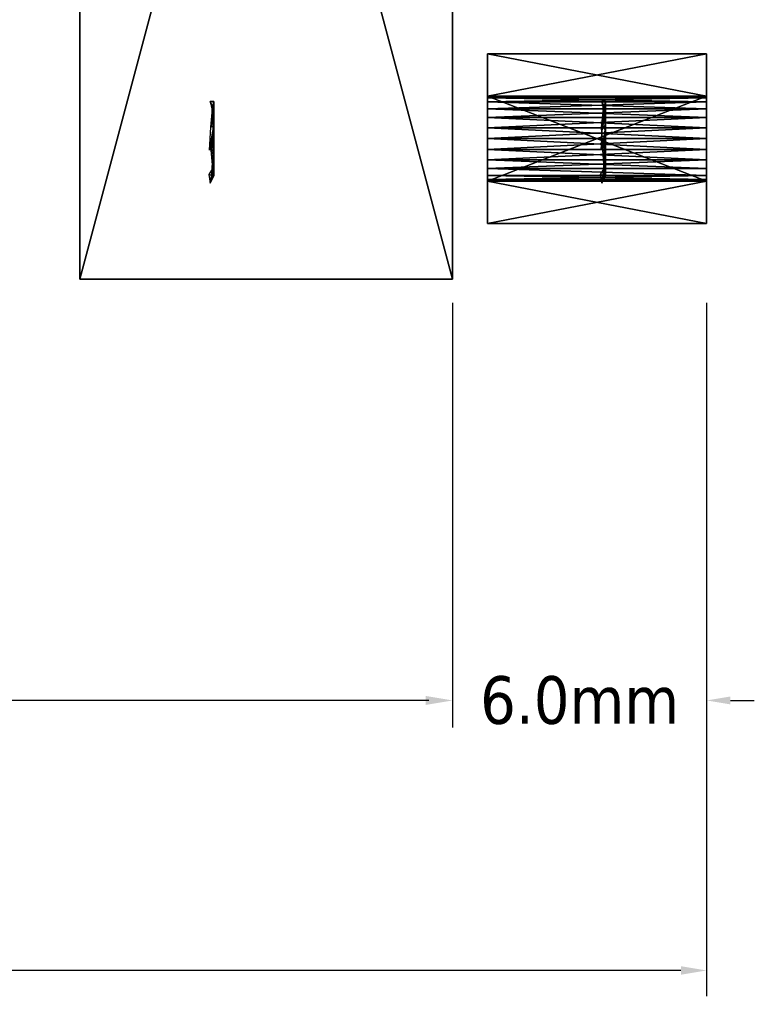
# Model space of a CAD drawing. Header units: millimetres. Extents: x 72 to 150.5, y 81.2 to 131.3.
# Tile 253 of 256: x 133.2 to 150.5, y 81.2 to 104.4. Entities that reach past the tile are written whole.
import ezdxf

# ---------------------------------------------------------------- set-up
doc = ezdxf.new("R2010")
doc.units = ezdxf.units.MM
doc.styles.add('Tahoma', font='tahoma.ttf')
doc.dimstyles.new('DimStyle4', dxfattribs={"dimtxt": 1.217552, "dimasz": 0.608776, "dimexe": 0.608776, "dimexo": 0.608776, "dimgap": 0.121755, "dimtad": 0, "dimtih": 1, "dimtoh": 1, "dimdec": 1, "dimzin": 0, "dimdsep": 46, "dimtxsty": 'Tahoma', "dimcen": 0.09, "dimadec": 0, "dimazin": 0, "dimtfac": 1, "dimtdec": 4, "dimtofl": 0, "dimtmove": 0, "dimatfit": 3, "dimfxl": 0, "dimtolj": 1, "dimtzin": 0, "dimarcsym": 0})
doc.dimstyles.new('DimStyle6', dxfattribs={"dimtxt": 1.125833, "dimasz": 0.562917, "dimexe": 0.562917, "dimexo": 0.562917, "dimgap": 0.112583, "dimtad": 0, "dimtih": 1, "dimtoh": 1, "dimdec": 1, "dimzin": 0, "dimdsep": 46, "dimtxsty": 'Tahoma', "dimcen": 0.09, "dimadec": 0, "dimazin": 0, "dimtfac": 1, "dimtdec": 4, "dimtofl": 0, "dimtmove": 0, "dimatfit": 3, "dimfxl": 0, "dimtolj": 1, "dimtzin": 0, "dimarcsym": 0})
doc.dimstyles.new('DimStyle7', dxfattribs={"dimtxt": 1.278382, "dimasz": 0.639191, "dimexe": 0.639191, "dimexo": 0.639191, "dimgap": 0.127838, "dimtad": 0, "dimtih": 1, "dimtoh": 1, "dimdec": 1, "dimzin": 0, "dimdsep": 46, "dimtxsty": 'Tahoma', "dimcen": 0.09, "dimadec": 0, "dimazin": 0, "dimtfac": 1, "dimtdec": 4, "dimtofl": 0, "dimtmove": 0, "dimatfit": 3, "dimfxl": 0, "dimtolj": 1, "dimtzin": 0, "dimarcsym": 0})

# ---------------------------------------------------------------- blocks, each defined once
blk = doc.blocks.new('Component#3')
for p, q in [((2, 4, 5.175), (2, 4)), ((0.268, 3, 5.175), (0.268, 3)), ((1.5, 2.866, 5.175), (1.5, 2.866)), ((1.741, 2.966, 5.175), (1.741, 2.966)), ((2, 3, 5.175), (2, 3)), ((2.259, 2.966, 5.175), (2.259, 2.966)), ((2.5, 2.866, 5.175), (2.5, 2.866)), ((3.732, 3, 5.175), (3.732, 3)), ((1.293, 2.707, 5.175), (1.293, 2.707)), ((2.707, 2.707, 5.175), (2.707, 2.707)), ((1.134, 2.5, 5.175), (1.134, 2.5)), ((2.866, 2.5, 5.175), (2.866, 2.5)), ((1.034, 2.259, 5.175), (1.034, 2.259)), ((2.966, 2.259, 5.175), (2.966, 2.259)), ((1, 2, 5.175), (1, 2)), ((3, 2, 5.175), (3, 2)), ((1.034, 1.741, 5.175), (1.034, 1.741)), ((2.966, 1.741, 5.175), (2.966, 1.741)), ((1.134, 1.5, 5.175), (1.134, 1.5)), ((2.866, 1.5, 5.175), (2.866, 1.5)), ((1.293, 1.293, 5.175), (1.293, 1.293)), ((2.707, 1.293, 5.175), (2.707, 1.293)), ((0.268, 1, 5.175), (0.268, 1)), ((1.5, 1.134, 5.175), (1.5, 1.134)), ((1.741, 1.034, 5.175), (1.741, 1.034)), ((2, 1, 5.175), (2, 1)), ((2.259, 1.034, 5.175), (2.259, 1.034)), ((2.5, 1.134, 5.175), (2.5, 1.134)), ((3.732, 1, 5.175), (3.732, 1)), ((2, 0, 5.175), (2, 0))]:
    blk.add_line(p, q)
at = {"extrusion": (-5.88679e-16, 0, -1)}
blk.add_circle((-2, 2, -5.175), 1, dxfattribs=at)
at = {"extrusion": (4.17875e-15, 8.25743e-15, -1)}
blk.add_circle((-2, 2), 1, dxfattribs=at)
at = {"extrusion": (-5.79135e-16, 1.65306e-17, -1)}
blk.add_arc((-2, 2, -5.175), 1.996, 30, 90, dxfattribs=at)
at = {"extrusion": (2.87268e-14, -1.69033e-14, -1)}
blk.add_arc((-2, 2), 1.996, 30, 90, dxfattribs=at)
at = {"extrusion": (-5.79135e-16, -1.83716e-29, -1)}
blk.add_arc((-2, 2, -5.175), 1.996, 90, 150, dxfattribs=at)
at = {"extrusion": (2.87268e-14, -3.38396e-14, -1)}
blk.add_arc((-2, 2), 1.996, 90, 150, dxfattribs=at)
at = {"extrusion": (-6.07767e-16, 3.30612e-17, -1)}
blk.add_arc((-2, 2, -5.175), 1.996, 330, 30, dxfattribs=at)
at = {"extrusion": (2.86982e-14, 1.69529e-14, -1)}
blk.add_arc((-2, 2), 1.996, 330, 30, dxfattribs=at)
at = {"extrusion": (-4.35976e-16, -2.6449e-16, -1)}
blk.add_arc((-2, 2, -5.175), 1.996, 150, 210, dxfattribs=at)
at = {"extrusion": (-7.91278e-15, -5.49935e-14, -1)}
blk.add_arc((-2, 2), 1.996, 150, 210, dxfattribs=at)
at = {"extrusion": (-6.65031e-16, 1.8311e-29, -1)}
for centre in [(-2, 2, -5.175), (-2, 2)]:
    blk.add_arc(centre, 1.996, 270, 330, dxfattribs=at)
at = {"extrusion": (-6.65031e-16, -1.32245e-16, -1)}
blk.add_arc((-2, 2, -5.175), 1.996, 210, 270, dxfattribs=at)
at = {"extrusion": (-5.55385e-14, -2.74967e-14, -1)}
blk.add_arc((-2, 2), 1.996, 210, 270, dxfattribs=at)
at = {"color": 9}
mesh = blk.add_polyface(dxfattribs=at)
corners = [(2, 0, 5.175), (0.268, 3, 5.175), (0.268, 1, 5.175), (1.134, 1.5, 5.175), (1.034, 1.741, 5.175), (1, 2, 5.175), (1.293, 1.293, 5.175), (1.5, 1.134, 5.175), (1.741, 1.034, 5.175), (2, 1, 5.175), (2.259, 1.034, 5.175), (3.732, 1, 5.175), (2.5, 1.134, 5.175), (2.707, 1.293, 5.175), (2.866, 1.5, 5.175), (2.966, 1.741, 5.175), (3, 2, 5.175), (3.732, 3, 5.175), (1.134, 2.5, 5.175), (2, 4, 5.175), (1.034, 2.259, 5.175), (1.293, 2.707, 5.175), (1.5, 2.866, 5.175), (1.741, 2.966, 5.175), (2, 3, 5.175), (2.259, 2.966, 5.175), (2.5, 2.866, 5.175), (2.707, 2.707, 5.175), (2.866, 2.5, 5.175), (2.966, 2.259, 5.175)]
mesh.append_faces([[corners[k] for k in face] for face in [(0, 1, 2)]], dxfattribs={"vtx0": -1, "color": 9})
mesh.append_faces([[corners[k] for k in face] for face in [(3, 0, 6), (6, 0, 7), (7, 0, 8), (8, 0, 9), (9, 0, 10), (10, 11, 12), (12, 11, 13), (13, 11, 14), (14, 11, 15), (15, 11, 16), (1, 18, 19), (18, 1, 20), (20, 1, 5), (19, 25, 17)]], dxfattribs={"vtx0": -1, "vtx1": -1, "color": 9})
mesh.append_faces([[corners[k] for k in face] for face in [(1, 0, 3)]], dxfattribs={"vtx0": -1, "vtx1": -1, "vtx2": -1, "color": 9})
mesh.append_faces([[corners[k] for k in face] for face in [(1, 3, 4), (1, 4, 5), (10, 0, 11), (16, 11, 17), (19, 18, 21), (19, 21, 22), (19, 22, 23), (19, 23, 24), (19, 24, 25), (17, 25, 26), (17, 26, 27), (17, 27, 28), (17, 28, 29), (17, 29, 16)]], dxfattribs={"vtx0": -1, "vtx2": -1, "color": 9})
mesh = blk.add_polyface(dxfattribs=at)
corners = [(0.268, 3, 5.175), (2, 4), (0.268, 3), (2, 4, 5.175)]
mesh.append_faces([[corners[k] for k in face] for face in [(0, 1, 2), (1, 0, 3)]], dxfattribs={"vtx0": -1, "color": 9})
mesh = blk.add_polyface(dxfattribs=at)
corners = [(0.268, 3), (1.034, 2.259), (1, 2), (1.134, 2.5), (2, 4), (1.293, 2.707), (1.5, 2.866), (1.741, 2.966), (2, 3), (2.259, 2.966), (3.732, 3), (2.5, 2.866), (2.707, 2.707), (2.866, 2.5), (2.966, 2.259), (3, 2), (2, 0), (0.268, 1), (1.134, 1.5), (1.034, 1.741), (1.293, 1.293), (1.5, 1.134), (1.741, 1.034), (2, 1), (2.259, 1.034), (3.732, 1), (2.5, 1.134), (2.707, 1.293), (2.866, 1.5), (2.966, 1.741)]
mesh.append_faces([[corners[k] for k in face] for face in [(0, 16, 17)]], dxfattribs={"vtx0": -1, "color": 9})
mesh.append_faces([[corners[k] for k in face] for face in [(1, 0, 3), (3, 4, 5), (5, 4, 6), (6, 4, 7), (7, 4, 8), (8, 4, 9), (9, 10, 11), (11, 10, 12), (12, 10, 13), (13, 10, 14), (14, 10, 15), (18, 0, 19), (19, 0, 2), (16, 24, 25), (25, 15, 10)]], dxfattribs={"vtx0": -1, "vtx1": -1, "color": 9})
mesh.append_faces([[corners[k] for k in face] for face in [(16, 0, 18)]], dxfattribs={"vtx0": -1, "vtx1": -1, "vtx2": -1, "color": 9})
mesh.append_faces([[corners[k] for k in face] for face in [(0, 1, 2), (3, 0, 4), (9, 4, 10), (16, 18, 20), (16, 20, 21), (16, 21, 22), (16, 22, 23), (16, 23, 24), (25, 24, 26), (25, 26, 27), (25, 27, 28), (25, 28, 29), (25, 29, 15)]], dxfattribs={"vtx0": -1, "vtx2": -1, "color": 9})
mesh = blk.add_polyface(dxfattribs=at)
corners = [(2, 4, 5.175), (3.732, 3), (2, 4), (3.732, 3, 5.175)]
mesh.append_faces([[corners[k] for k in face] for face in [(0, 1, 2), (1, 0, 3)]], dxfattribs={"vtx0": -1, "color": 9})
mesh = blk.add_polyface(dxfattribs=at)
corners = [(0.268, 3, 5.175), (0.268, 1), (0.268, 1, 5.175), (0.268, 3)]
mesh.append_faces([[corners[k] for k in face] for face in [(0, 1, 2), (1, 0, 3)]], dxfattribs={"vtx0": -1, "color": 9})
mesh = blk.add_polyface(dxfattribs=at)
corners = [(1.5, 2.866, 5.175), (1.293, 2.707), (1.5, 2.866), (1.293, 2.707, 5.175)]
mesh.append_faces([[corners[k] for k in face] for face in [(0, 1, 2), (1, 0, 3)]], dxfattribs={"vtx0": -1, "color": 9})
mesh = blk.add_polyface(dxfattribs=at)
corners = [(1.741, 2.966), (1.5, 2.866, 5.175), (1.5, 2.866), (1.741, 2.966, 5.175)]
mesh.append_faces([[corners[k] for k in face] for face in [(0, 1, 2), (1, 0, 3)]], dxfattribs={"vtx0": -1, "color": 9})
mesh = blk.add_polyface(dxfattribs=at)
corners = [(2, 3, 5.175), (1.741, 2.966), (2, 3), (1.741, 2.966, 5.175)]
mesh.append_faces([[corners[k] for k in face] for face in [(0, 1, 2), (1, 0, 3)]], dxfattribs={"vtx0": -1, "color": 9})
mesh = blk.add_polyface(dxfattribs=at)
corners = [(2.259, 2.966, 5.175), (2, 3), (2.259, 2.966), (2, 3, 5.175)]
mesh.append_faces([[corners[k] for k in face] for face in [(0, 1, 2), (1, 0, 3)]], dxfattribs={"vtx0": -1, "color": 9})
mesh = blk.add_polyface(dxfattribs=at)
corners = [(2.5, 2.866), (2.259, 2.966, 5.175), (2.259, 2.966), (2.5, 2.866, 5.175)]
mesh.append_faces([[corners[k] for k in face] for face in [(0, 1, 2), (1, 0, 3)]], dxfattribs={"vtx0": -1, "color": 9})
mesh = blk.add_polyface(dxfattribs=at)
corners = [(2.707, 2.707, 5.175), (2.5, 2.866), (2.707, 2.707), (2.5, 2.866, 5.175)]
mesh.append_faces([[corners[k] for k in face] for face in [(0, 1, 2), (1, 0, 3)]], dxfattribs={"vtx0": -1, "color": 9})
mesh = blk.add_polyface(dxfattribs=at)
corners = [(3.732, 3), (3.732, 1, 5.175), (3.732, 1), (3.732, 3, 5.175)]
mesh.append_faces([[corners[k] for k in face] for face in [(0, 1, 2), (1, 0, 3)]], dxfattribs={"vtx0": -1, "color": 9})
mesh = blk.add_polyface(dxfattribs=at)
corners = [(1.293, 2.707), (1.134, 2.5, 5.175), (1.134, 2.5), (1.293, 2.707, 5.175)]
mesh.append_faces([[corners[k] for k in face] for face in [(0, 1, 2), (1, 0, 3)]], dxfattribs={"vtx0": -1, "color": 9})
mesh = blk.add_polyface(dxfattribs=at)
corners = [(2.707, 2.707, 5.175), (2.866, 2.5), (2.866, 2.5, 5.175), (2.707, 2.707)]
mesh.append_faces([[corners[k] for k in face] for face in [(0, 1, 2), (1, 0, 3)]], dxfattribs={"vtx0": -1, "color": 9})
mesh = blk.add_polyface(dxfattribs=at)
corners = [(1.134, 2.5), (1.034, 2.259, 5.175), (1.034, 2.259), (1.134, 2.5, 5.175)]
mesh.append_faces([[corners[k] for k in face] for face in [(0, 1, 2), (1, 0, 3)]], dxfattribs={"vtx0": -1, "color": 9})
mesh = blk.add_polyface(dxfattribs=at)
corners = [(2.866, 2.5, 5.175), (2.966, 2.259), (2.966, 2.259, 5.175), (2.866, 2.5)]
mesh.append_faces([[corners[k] for k in face] for face in [(0, 1, 2), (1, 0, 3)]], dxfattribs={"vtx0": -1, "color": 9})
mesh = blk.add_polyface(dxfattribs=at)
corners = [(1.034, 2.259), (1, 2, 5.175), (1, 2), (1.034, 2.259, 5.175)]
mesh.append_faces([[corners[k] for k in face] for face in [(0, 1, 2), (1, 0, 3)]], dxfattribs={"vtx0": -1, "color": 9})
mesh = blk.add_polyface(dxfattribs=at)
corners = [(2.966, 2.259, 5.175), (3, 2), (3, 2, 5.175), (2.966, 2.259)]
mesh.append_faces([[corners[k] for k in face] for face in [(0, 1, 2), (1, 0, 3)]], dxfattribs={"vtx0": -1, "color": 9})
mesh = blk.add_polyface(dxfattribs=at)
corners = [(1, 2), (1.034, 1.741, 5.175), (1.034, 1.741), (1, 2, 5.175)]
mesh.append_faces([[corners[k] for k in face] for face in [(0, 1, 2), (1, 0, 3)]], dxfattribs={"vtx0": -1, "color": 9})
mesh = blk.add_polyface(dxfattribs=at)
corners = [(3, 2, 5.175), (2.966, 1.741), (2.966, 1.741, 5.175), (3, 2)]
mesh.append_faces([[corners[k] for k in face] for face in [(0, 1, 2), (1, 0, 3)]], dxfattribs={"vtx0": -1, "color": 9})
mesh = blk.add_polyface(dxfattribs=at)
corners = [(1.034, 1.741), (1.134, 1.5, 5.175), (1.134, 1.5), (1.034, 1.741, 5.175)]
mesh.append_faces([[corners[k] for k in face] for face in [(0, 1, 2), (1, 0, 3)]], dxfattribs={"vtx0": -1, "color": 9})
mesh = blk.add_polyface(dxfattribs=at)
corners = [(2.966, 1.741, 5.175), (2.866, 1.5), (2.866, 1.5, 5.175), (2.966, 1.741)]
mesh.append_faces([[corners[k] for k in face] for face in [(0, 1, 2), (1, 0, 3)]], dxfattribs={"vtx0": -1, "color": 9})
mesh = blk.add_polyface(dxfattribs=at)
corners = [(1.134, 1.5), (1.293, 1.293, 5.175), (1.293, 1.293), (1.134, 1.5, 5.175)]
mesh.append_faces([[corners[k] for k in face] for face in [(0, 1, 2), (1, 0, 3)]], dxfattribs={"vtx0": -1, "color": 9})
mesh = blk.add_polyface(dxfattribs=at)
corners = [(2.866, 1.5, 5.175), (2.707, 1.293), (2.707, 1.293, 5.175), (2.866, 1.5)]
mesh.append_faces([[corners[k] for k in face] for face in [(0, 1, 2), (1, 0, 3)]], dxfattribs={"vtx0": -1, "color": 9})
mesh = blk.add_polyface(dxfattribs=at)
corners = [(1.293, 1.293), (1.5, 1.134, 5.175), (1.5, 1.134), (1.293, 1.293, 5.175)]
mesh.append_faces([[corners[k] for k in face] for face in [(0, 1, 2), (1, 0, 3)]], dxfattribs={"vtx0": -1, "color": 9})
mesh = blk.add_polyface(dxfattribs=at)
corners = [(2.5, 1.134, 5.175), (2.707, 1.293), (2.5, 1.134), (2.707, 1.293, 5.175)]
mesh.append_faces([[corners[k] for k in face] for face in [(0, 1, 2), (1, 0, 3)]], dxfattribs={"vtx0": -1, "color": 9})
mesh = blk.add_polyface()
corners = [(2, 0, 5.175), (0.268, 1), (2, 0), (0.268, 1, 5.175)]
mesh.append_faces([[corners[k] for k in face] for face in [(0, 1, 2), (1, 0, 3)]], dxfattribs={"vtx0": -1})
mesh = blk.add_polyface(dxfattribs=at)
corners = [(1.5, 1.134, 5.175), (1.741, 1.034), (1.5, 1.134), (1.741, 1.034, 5.175)]
mesh.append_faces([[corners[k] for k in face] for face in [(0, 1, 2), (1, 0, 3)]], dxfattribs={"vtx0": -1, "color": 9})
mesh = blk.add_polyface(dxfattribs=at)
corners = [(1.741, 1.034, 5.175), (2, 1), (1.741, 1.034), (2, 1, 5.175)]
mesh.append_faces([[corners[k] for k in face] for face in [(0, 1, 2), (1, 0, 3)]], dxfattribs={"vtx0": -1, "color": 9})
mesh = blk.add_polyface(dxfattribs=at)
corners = [(2, 1), (2.259, 1.034, 5.175), (2.259, 1.034), (2, 1, 5.175)]
mesh.append_faces([[corners[k] for k in face] for face in [(0, 1, 2), (1, 0, 3)]], dxfattribs={"vtx0": -1, "color": 9})
mesh = blk.add_polyface(dxfattribs=at)
corners = [(3.732, 1, 5.175), (2, 0), (3.732, 1), (2, 0, 5.175)]
mesh.append_faces([[corners[k] for k in face] for face in [(0, 1, 2), (1, 0, 3)]], dxfattribs={"vtx0": -1, "color": 9})
mesh = blk.add_polyface(dxfattribs=at)
corners = [(2.259, 1.034, 5.175), (2.5, 1.134), (2.259, 1.034), (2.5, 1.134, 5.175)]
mesh.append_faces([[corners[k] for k in face] for face in [(0, 1, 2), (1, 0, 3)]], dxfattribs={"vtx0": -1, "color": 9})
blk = doc.blocks.new('A$C3F7C0249')
blk.add_blockref('Component#3', (6.3, -15.185, 0.825))
blk = doc.blocks.new('Bolt')
at = {"color": 9}
for p, q in [((4.431, 8.202), (3.991, 7.736)), ((4.431, 8.202), (6.018, 8.518)), ((4.548, 8.04, 0.1), (4.431, 8.202)), ((4.534, 7.919), (6.005, 8.211)), ((6.018, 8.518), (4.548, 8.04, 0.1)), ((6.018, 8.518), (6.018, 8.518, 0.25)), ((7.487, 8.04), (7.487, 8.04, 0.15)), ((3.991, 7.736), (3.26, 6.914)), ((3.46, 6.736), (4.534, 7.919)), ((3.991, 7.736), (3.64, 6.79, 0.2)), ((3.64, 6.79, 0.2), (3.26, 6.914)), ((3.26, 6.609, 0.017), (3.26, 6.914)), ((3.46, 5.099), (3.46, 6.736)), ((8.395, 6.018), (8.395, 6.79, 0.05)), ((8.395, 6.79), (8.395, 6.79, 0.05)), ((3.26, 5.121), (3.26, 6.609, 0.017)), ((3.164, 5.091, 0.05), (3.26, 5.121)), ((3.26, 5.121), (3.932, 4.382)), ((4.08, 4.417), (3.46, 5.099)), ((7.487, 3.995, 0.1), (8.093, 4.828)), ((8.395, 5.245), (8.395, 5.245, 0.2)), ((3.932, 4.382), (3.642, 4.433, 0.094)), ((4.254, 3.591, 0.15), (3.932, 4.382)), ((3.932, 4.382), (4.431, 3.833)), ((4.534, 3.917), (4.08, 4.417)), ((6.018, 3.518), (7.487, 3.995, 0.1)), ((7.487, 3.995), (7.487, 3.995, 0.1)), ((4.254, 3.591, 0.15), (4.431, 3.833)), ((4.431, 3.833), (4.968, 3.716)), ((6.005, 3.624), (4.534, 3.917)), ((4.968, 3.716), (6.018, 3.018, 0.25)), ((4.968, 3.716), (6.018, 3.518)), ((6.018, 3.518), (7.781, 3.591, 0.35)), ((6.018, 3.018, 0.25), (6.018, 3.518))]:
    blk.add_line(p, q, dxfattribs=at)
for points in [[(6.005, 8.211, 0), (7.363, 7.77, 0)], [(7.363, 7.77, 0), (8.195, 6.625, 0)], [(8.195, 6.625, 0), (8.195, 5.918, 0), (8.195, 5.21, 0), (7.931, 4.846, 0), (7.363, 4.065, 0), (6.005, 3.624, 0)]]:
    blk.add_polyline3d(points, dxfattribs=at)
blk.add_arc((6.018, 6.018), 2.5, 270, 90, dxfattribs=at)
mesh = blk.add_polyface(dxfattribs=at)
corners = [(3.991, 7.736), (3.26, 6.609, 0.017), (3.26, 6.914), (3.46, 6.736), (3.26, 5.121), (4.534, 7.919), (4.431, 8.202), (6.018, 8.518), (6.005, 8.211), (7.363, 7.77), (7.487, 8.04), (8.195, 6.625), (8.395, 6.79), (8.195, 5.918), (8.195, 5.21), (3.46, 5.099), (3.932, 4.382), (4.08, 4.417), (4.431, 3.833), (4.534, 3.917), (4.968, 3.716), (6.005, 3.624), (6.018, 3.518), (7.363, 4.065), (7.487, 3.995), (7.931, 4.846), (8.093, 4.828), (8.395, 5.245), (8.395, 6.018)]
mesh.append_faces([[corners[k] for k in face] for face in [(0, 1, 2), (27, 12, 28)]], dxfattribs={"vtx0": -1, "color": 9})
mesh.append_faces([[corners[k] for k in face] for face in [(1, 3, 4), (3, 0, 5), (5, 7, 8), (8, 7, 9), (9, 10, 11), (11, 12, 13), (13, 12, 14), (4, 15, 16), (15, 4, 3), (16, 17, 18), (18, 19, 20), (20, 21, 22), (22, 23, 24), (24, 25, 26), (26, 14, 27)]], dxfattribs={"vtx0": -1, "vtx1": -1, "color": 9})
mesh.append_faces([[corners[k] for k in face] for face in [(1, 0, 3), (27, 14, 12)]], dxfattribs={"vtx0": -1, "vtx1": -1, "vtx2": -1, "color": 9})
mesh.append_faces([[corners[k] for k in face] for face in [(5, 0, 6), (5, 6, 7), (9, 7, 10), (11, 10, 12), (16, 15, 17), (18, 17, 19), (20, 19, 21), (22, 21, 23), (24, 23, 25), (26, 25, 14)]], dxfattribs={"vtx0": -1, "vtx2": -1, "color": 9})
mesh = blk.add_polyface(dxfattribs=at)
corners = [(4.534, 7.919), (3.46, 5.099), (3.46, 6.736), (4.08, 4.417), (4.534, 3.917), (6.005, 8.211), (6.005, 3.624), (7.363, 7.77), (7.363, 4.065), (8.195, 6.625), (7.931, 4.846), (8.195, 5.21), (8.195, 5.918)]
mesh.append_faces([[corners[k] for k in face] for face in [(0, 1, 2), (11, 9, 12)]], dxfattribs={"vtx0": -1, "color": 9})
mesh.append_faces([[corners[k] for k in face] for face in [(1, 0, 3), (3, 0, 4), (4, 5, 6), (6, 7, 8), (8, 9, 10), (10, 9, 11)]], dxfattribs={"vtx0": -1, "vtx1": -1, "color": 9})
mesh.append_faces([[corners[k] for k in face] for face in [(4, 0, 5), (6, 5, 7), (8, 7, 9)]], dxfattribs={"vtx0": -1, "vtx2": -1, "color": 9})
mesh = blk.add_polyface(dxfattribs=at)
corners = [(4.548, 8.04, 0.1), (3.991, 7.736), (3.64, 6.79, 0.2), (4.431, 8.202)]
mesh.append_faces([[corners[k] for k in face] for face in [(0, 1, 2), (1, 0, 3)]], dxfattribs={"vtx0": -1, "color": 9})
mesh = blk.add_polyface(dxfattribs=at)
corners = [(6.018, 8.518), (4.431, 8.202), (4.548, 8.04, 0.1)]
mesh.append_faces([[corners[k] for k in face] for face in [(0, 1, 2)]], dxfattribs={"color": 9})
mesh = blk.add_polyface(dxfattribs=at)
corners = [(6.018, 8.518, 0.25), (6.018, 8.518), (4.548, 8.04, 0.1)]
mesh.append_faces([[corners[k] for k in face] for face in [(0, 1, 2)]], dxfattribs={"color": 9})
mesh = blk.add_polyface(dxfattribs=at)
corners = [(6.018, 8.518, 0.25), (7.487, 8.04), (6.018, 8.518), (7.487, 8.04, 0.15)]
mesh.append_faces([[corners[k] for k in face] for face in [(0, 1, 2), (1, 0, 3)]], dxfattribs={"vtx0": -1, "color": 9})
mesh = blk.add_polyface(dxfattribs=at)
corners = [(7.487, 8.04), (8.395, 6.79, 0.05), (8.395, 6.79), (7.487, 8.04, 0.15)]
mesh.append_faces([[corners[k] for k in face] for face in [(0, 1, 2), (1, 0, 3)]], dxfattribs={"vtx0": -1, "color": 9})
mesh = blk.add_polyface(dxfattribs=at)
corners = [(3.991, 7.736), (3.26, 6.914), (3.64, 6.79, 0.2)]
mesh.append_faces([[corners[k] for k in face] for face in [(0, 1, 2)]], dxfattribs={"color": 9})
mesh = blk.add_polyface(dxfattribs=at)
corners = [(3.64, 5.245, 0.3), (3.26, 6.914), (3.26, 6.609, 0.017), (3.64, 6.79, 0.2)]
mesh.append_faces([[corners[k] for k in face] for face in [(0, 1, 2), (1, 0, 3)]], dxfattribs={"vtx0": -1, "color": 9})
mesh = blk.add_polyface(dxfattribs=at)
corners = [(8.395, 6.018), (8.395, 5.245, 0.2), (8.395, 5.245), (8.395, 6.79, 0.05)]
mesh.append_faces([[corners[k] for k in face] for face in [(0, 1, 2), (1, 0, 3)]], dxfattribs={"vtx0": -1, "color": 9})
mesh = blk.add_polyface(dxfattribs=at)
corners = [(8.395, 6.79, 0.05), (8.395, 6.018), (8.395, 6.79)]
mesh.append_faces([[corners[k] for k in face] for face in [(0, 1, 2)]], dxfattribs={"color": 9})
mesh = blk.add_polyface(dxfattribs=at)
corners = [(3.26, 5.121), (3.164, 5.091, 0.05), (3.26, 6.609, 0.017)]
mesh.append_faces([[corners[k] for k in face] for face in [(0, 1, 2)]], dxfattribs={"color": 9})
mesh = blk.add_polyface(dxfattribs=at)
corners = [(3.26, 5.121), (3.642, 4.433, 0.094), (3.164, 5.091, 0.05), (3.932, 4.382)]
mesh.append_faces([[corners[k] for k in face] for face in [(0, 1, 2), (1, 0, 3)]], dxfattribs={"vtx0": -1, "color": 9})
mesh = blk.add_polyface(dxfattribs=at)
corners = [(8.093, 4.828), (8.395, 5.245, 0.2), (7.487, 3.995, 0.1), (8.395, 5.245)]
mesh.append_faces([[corners[k] for k in face] for face in [(0, 1, 2), (1, 0, 3)]], dxfattribs={"vtx0": -1, "color": 9})
mesh = blk.add_polyface(dxfattribs=at)
corners = [(8.093, 4.828), (7.487, 3.995, 0.1), (7.487, 3.995)]
mesh.append_faces([[corners[k] for k in face] for face in [(0, 1, 2)]], dxfattribs={"color": 9})
mesh = blk.add_polyface(dxfattribs=at)
corners = [(4.254, 3.591, 0.15), (3.642, 4.433, 0.094), (3.932, 4.382)]
mesh.append_faces([[corners[k] for k in face] for face in [(0, 1, 2)]], dxfattribs={"color": 9})
mesh = blk.add_polyface(dxfattribs=at)
corners = [(4.431, 3.833), (4.254, 3.591, 0.15), (3.932, 4.382)]
mesh.append_faces([[corners[k] for k in face] for face in [(0, 1, 2)]], dxfattribs={"color": 9})
mesh = blk.add_polyface(dxfattribs=at)
corners = [(7.487, 3.995, 0.1), (6.018, 3.518), (7.487, 3.995)]
mesh.append_faces([[corners[k] for k in face] for face in [(0, 1, 2)]], dxfattribs={"color": 9})
mesh = blk.add_polyface(dxfattribs=at)
corners = [(7.781, 3.591, 0.35), (6.018, 3.518), (7.487, 3.995, 0.1)]
mesh.append_faces([[corners[k] for k in face] for face in [(0, 1, 2)]], dxfattribs={"color": 9})
mesh = blk.add_polyface(dxfattribs=at)
corners = [(4.431, 3.833), (6.018, 3.018, 0.25), (4.254, 3.591, 0.15), (4.968, 3.716)]
mesh.append_faces([[corners[k] for k in face] for face in [(0, 1, 2), (1, 0, 3)]], dxfattribs={"vtx0": -1, "color": 9})
mesh = blk.add_polyface(dxfattribs=at)
corners = [(6.018, 3.018, 0.25), (4.968, 3.716), (6.018, 3.518)]
mesh.append_faces([[corners[k] for k in face] for face in [(0, 1, 2)]], dxfattribs={"color": 9})
mesh = blk.add_polyface(dxfattribs=at)
corners = [(7.781, 3.591, 0.35), (6.018, 3.018, 0.25), (6.018, 3.518)]
mesh.append_faces([[corners[k] for k in face] for face in [(0, 1, 2)]], dxfattribs={"color": 9})
blk = doc.blocks.new('Group#19')
blk.add_blockref('Bolt', (2.331, -0.944))
blk = doc.blocks.new('Group#20')
at = {"color": 9}
for p, q in [((6.762, 7.258), (8.349, 7.573)), ((8.349, 7.573), (6.879, 7.096, 0.1)), ((8.349, 7.573), (8.349, 7.573, 0.25)), ((6.322, 6.791), (5.591, 5.97)), ((5.791, 5.792), (6.865, 6.974)), ((6.322, 6.791), (5.971, 5.846, 0.2)), ((6.762, 7.258), (6.322, 6.791)), ((6.879, 7.096, 0.1), (6.762, 7.258)), ((6.865, 6.974), (8.337, 7.267)), ((10.726, 5.846), (9.818, 7.096, 0.15)), ((9.818, 7.096), (9.818, 7.096, 0.15)), ((5.971, 5.846, 0.2), (5.591, 5.97)), ((5.591, 5.664, 0.017), (5.591, 5.97)), ((5.591, 4.177), (5.591, 5.664, 0.017)), ((5.791, 4.155), (5.791, 5.792)), ((10.726, 4.301, 0.2), (10.726, 5.846)), ((10.726, 5.846), (10.726, 5.846, 0.3)), ((5.496, 4.146, 0.05), (5.591, 4.177)), ((5.591, 4.177), (6.263, 3.438)), ((6.411, 3.472), (5.791, 4.155)), ((10.726, 4.301), (10.726, 4.301, 0.2)), ((6.263, 3.438), (5.973, 3.489, 0.094)), ((6.585, 2.646, 0.15), (6.263, 3.438)), ((6.263, 3.438), (6.762, 2.889)), ((6.865, 2.972), (6.411, 3.472)), ((9.818, 3.051, 0.1), (10.424, 3.884)), ((6.585, 2.646, 0.15), (6.762, 2.889)), ((6.762, 2.889), (7.299, 2.772)), ((8.337, 2.68), (6.865, 2.972)), ((7.299, 2.772), (8.349, 2.573)), ((7.299, 2.772), (8.349, 2.073, 0.25)), ((8.349, 2.573), (9.818, 3.051, 0.1)), ((9.818, 3.051), (9.818, 3.051, 0.1)), ((8.349, 2.573), (10.112, 2.646, 0.35)), ((8.349, 2.073, 0.25), (8.349, 2.573))]:
    blk.add_line(p, q, dxfattribs=at)
for points in [[(8.337, 7.267, 0), (9.695, 6.826, 0)], [(9.695, 6.826, 0), (10.526, 5.681, 0)], [(10.526, 5.681, 0), (10.526, 4.973, 0), (10.526, 4.266, 0), (10.262, 3.902, 0), (9.695, 3.121, 0), (8.337, 2.68, 0)]]:
    blk.add_polyline3d(points, dxfattribs=at)
blk.add_arc((8.349, 5.073), 2.5, 270, 90, dxfattribs=at)
mesh = blk.add_polyface(dxfattribs=at)
corners = [(6.322, 6.791), (5.591, 5.664, 0.017), (5.591, 5.97), (5.791, 5.792), (6.865, 6.974), (6.762, 7.258), (8.349, 7.573), (8.337, 7.267), (9.695, 6.826), (9.818, 7.096), (10.526, 5.681), (10.726, 5.846), (10.526, 4.973), (10.526, 4.266), (5.591, 4.177), (5.791, 4.155), (6.263, 3.438), (6.411, 3.472), (6.762, 2.889), (6.865, 2.972), (7.299, 2.772), (8.337, 2.68), (8.349, 2.573), (9.695, 3.121), (9.818, 3.051), (10.262, 3.902), (10.424, 3.884), (10.726, 4.301), (10.726, 5.073)]
mesh.append_faces([[corners[k] for k in face] for face in [(0, 1, 2), (27, 11, 28)]], dxfattribs={"vtx0": -1, "color": 9})
mesh.append_faces([[corners[k] for k in face] for face in [(3, 0, 4), (4, 6, 7), (7, 6, 8), (8, 9, 10), (10, 11, 12), (12, 11, 13), (14, 15, 16), (15, 1, 3), (16, 17, 18), (18, 19, 20), (20, 21, 22), (22, 23, 24), (24, 25, 26), (26, 13, 27)]], dxfattribs={"vtx0": -1, "vtx1": -1, "color": 9})
mesh.append_faces([[corners[k] for k in face] for face in [(1, 0, 3), (27, 13, 11)]], dxfattribs={"vtx0": -1, "vtx1": -1, "vtx2": -1, "color": 9})
mesh.append_faces([[corners[k] for k in face] for face in [(4, 0, 5), (4, 5, 6), (8, 6, 9), (10, 9, 11), (15, 14, 1), (16, 15, 17), (18, 17, 19), (20, 19, 21), (22, 21, 23), (24, 23, 25), (26, 25, 13)]], dxfattribs={"vtx0": -1, "vtx2": -1, "color": 9})
mesh = blk.add_polyface(dxfattribs=at)
corners = [(8.349, 7.573), (6.762, 7.258), (6.879, 7.096, 0.1)]
mesh.append_faces([[corners[k] for k in face] for face in [(0, 1, 2)]], dxfattribs={"color": 9})
mesh = blk.add_polyface(dxfattribs=at)
corners = [(8.349, 7.573, 0.25), (8.349, 7.573), (6.879, 7.096, 0.1)]
mesh.append_faces([[corners[k] for k in face] for face in [(0, 1, 2)]], dxfattribs={"color": 9})
mesh = blk.add_polyface(dxfattribs=at)
corners = [(8.349, 7.573, 0.25), (9.818, 7.096), (8.349, 7.573), (9.818, 7.096, 0.15)]
mesh.append_faces([[corners[k] for k in face] for face in [(0, 1, 2), (1, 0, 3)]], dxfattribs={"vtx0": -1, "color": 9})
mesh = blk.add_polyface(dxfattribs=at)
corners = [(6.322, 6.791), (5.591, 5.97), (5.971, 5.846, 0.2)]
mesh.append_faces([[corners[k] for k in face] for face in [(0, 1, 2)]], dxfattribs={"color": 9})
mesh = blk.add_polyface(dxfattribs=at)
corners = [(6.865, 6.974), (5.791, 4.155), (5.791, 5.792), (6.411, 3.472), (6.865, 2.972), (8.337, 7.267), (8.337, 2.68), (9.695, 6.826), (9.695, 3.121), (10.526, 5.681), (10.262, 3.902), (10.526, 4.266), (10.526, 4.973)]
mesh.append_faces([[corners[k] for k in face] for face in [(0, 1, 2), (11, 9, 12)]], dxfattribs={"vtx0": -1, "color": 9})
mesh.append_faces([[corners[k] for k in face] for face in [(1, 0, 3), (3, 0, 4), (4, 5, 6), (6, 7, 8), (8, 9, 10), (10, 9, 11)]], dxfattribs={"vtx0": -1, "vtx1": -1, "color": 9})
mesh.append_faces([[corners[k] for k in face] for face in [(4, 0, 5), (6, 5, 7), (8, 7, 9)]], dxfattribs={"vtx0": -1, "vtx2": -1, "color": 9})
mesh = blk.add_polyface(dxfattribs=at)
corners = [(6.879, 7.096, 0.1), (6.322, 6.791), (5.971, 5.846, 0.2), (6.762, 7.258)]
mesh.append_faces([[corners[k] for k in face] for face in [(0, 1, 2), (1, 0, 3)]], dxfattribs={"vtx0": -1, "color": 9})
mesh = blk.add_polyface(dxfattribs=at)
corners = [(9.818, 7.096, 0.15), (10.726, 5.846, 0.3), (10.726, 5.846)]
mesh.append_faces([[corners[k] for k in face] for face in [(0, 1, 2)]], dxfattribs={"color": 9})
mesh = blk.add_polyface(dxfattribs=at)
corners = [(9.818, 7.096, 0.15), (10.726, 5.846), (9.818, 7.096)]
mesh.append_faces([[corners[k] for k in face] for face in [(0, 1, 2)]], dxfattribs={"color": 9})
mesh = blk.add_polyface(dxfattribs=at)
corners = [(5.591, 5.664, 0.017), (5.591, 4.177), (5.496, 4.146, 0.05)]
mesh.append_faces([[corners[k] for k in face] for face in [(0, 1, 2)]], dxfattribs={"color": 9})
mesh = blk.add_polyface(dxfattribs=at)
corners = [(5.591, 5.664, 0.017), (5.971, 5.846, 0.2), (5.591, 5.97), (5.971, 4.301, 0.3)]
mesh.append_faces([[corners[k] for k in face] for face in [(0, 1, 2), (1, 0, 3)]], dxfattribs={"vtx0": -1, "color": 9})
mesh = blk.add_polyface(dxfattribs=at)
corners = [(10.726, 5.846, 0.3), (10.726, 4.301, 0.2), (10.726, 5.846)]
mesh.append_faces([[corners[k] for k in face] for face in [(0, 1, 2)]], dxfattribs={"color": 9})
mesh = blk.add_polyface(dxfattribs=at)
corners = [(10.726, 5.073), (10.726, 4.301, 0.2), (10.726, 4.301), (10.726, 5.846)]
mesh.append_faces([[corners[k] for k in face] for face in [(0, 1, 2), (1, 0, 3)]], dxfattribs={"vtx0": -1, "color": 9})
mesh = blk.add_polyface(dxfattribs=at)
corners = [(5.591, 4.177), (5.973, 3.489, 0.094), (5.496, 4.146, 0.05), (6.263, 3.438)]
mesh.append_faces([[corners[k] for k in face] for face in [(0, 1, 2), (1, 0, 3)]], dxfattribs={"vtx0": -1, "color": 9})
mesh = blk.add_polyface(dxfattribs=at)
corners = [(10.424, 3.884), (10.726, 4.301, 0.2), (9.818, 3.051, 0.1), (10.726, 4.301)]
mesh.append_faces([[corners[k] for k in face] for face in [(0, 1, 2), (1, 0, 3)]], dxfattribs={"vtx0": -1, "color": 9})
mesh = blk.add_polyface(dxfattribs=at)
corners = [(6.585, 2.646, 0.15), (5.973, 3.489, 0.094), (6.263, 3.438)]
mesh.append_faces([[corners[k] for k in face] for face in [(0, 1, 2)]], dxfattribs={"color": 9})
mesh = blk.add_polyface(dxfattribs=at)
corners = [(6.762, 2.889), (6.585, 2.646, 0.15), (6.263, 3.438)]
mesh.append_faces([[corners[k] for k in face] for face in [(0, 1, 2)]], dxfattribs={"color": 9})
mesh = blk.add_polyface(dxfattribs=at)
corners = [(10.424, 3.884), (9.818, 3.051, 0.1), (9.818, 3.051)]
mesh.append_faces([[corners[k] for k in face] for face in [(0, 1, 2)]], dxfattribs={"color": 9})
mesh = blk.add_polyface(dxfattribs=at)
corners = [(6.762, 2.889), (8.349, 2.073, 0.25), (6.585, 2.646, 0.15), (7.299, 2.772)]
mesh.append_faces([[corners[k] for k in face] for face in [(0, 1, 2), (1, 0, 3)]], dxfattribs={"vtx0": -1, "color": 9})
mesh = blk.add_polyface(dxfattribs=at)
corners = [(8.349, 2.073, 0.25), (7.299, 2.772), (8.349, 2.573)]
mesh.append_faces([[corners[k] for k in face] for face in [(0, 1, 2)]], dxfattribs={"color": 9})
mesh = blk.add_polyface(dxfattribs=at)
corners = [(9.818, 3.051, 0.1), (8.349, 2.573), (9.818, 3.051)]
mesh.append_faces([[corners[k] for k in face] for face in [(0, 1, 2)]], dxfattribs={"color": 9})
mesh = blk.add_polyface(dxfattribs=at)
corners = [(10.112, 2.646, 0.35), (8.349, 2.573), (9.818, 3.051, 0.1)]
mesh.append_faces([[corners[k] for k in face] for face in [(0, 1, 2)]], dxfattribs={"color": 9})
mesh = blk.add_polyface(dxfattribs=at)
corners = [(10.112, 2.646, 0.35), (8.349, 2.073, 0.25), (8.349, 2.573)]
mesh.append_faces([[corners[k] for k in face] for face in [(0, 1, 2)]], dxfattribs={"color": 9})
blk = doc.blocks.new('Component#1')
at = {"extrusion": (1, -8.60423e-16, 2.10742e-08), "xscale": 0.35, "yscale": 0.35, "zscale": 0.35, "rotation": 90}
blk.add_blockref('Group#19', (2.776, -2.022, 9.461), dxfattribs=at)
at = {"extrusion": (1, -8.60423e-16, 8.99756e-13), "xscale": 0.3500000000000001, "yscale": 0.3500000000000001, "zscale": 0.3500000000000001, "rotation": 90}
blk.add_blockref('Group#20', (2.776, -2.022, 0.215), dxfattribs=at)
blk = doc.blocks.new('Group#5')
at = {"color": 250}
for p, q in [((0.2, 0, 16.5), (0.2, 33, 16.5)), ((0.2, 0), (0.2, 33)), ((9, 33, 16.5), (9, 0, 16.5)), ((9, 33), (9, 0)), ((9, 0, 16.5), (0.2, 0, 16.5)), ((0.2, 0), (0.2, 0, 16.5)), ((9, 0), (0.2, 0)), ((9, 0), (9, 0, 16.5))]:
    blk.add_line(p, q, dxfattribs=at)
for p, q in [((9, 1, 13.6), (9, 32, 13.6)), ((9, 32, 3), (9, 1, 3)), ((9, 1, 3), (9, 1, 13.6))]:
    blk.add_line(p, q)
mesh = blk.add_polyface(dxfattribs=at)
corners = [(9, 0, 16.5), (0.2, 33, 16.5), (0.2, 0, 16.5), (9, 33, 16.5)]
mesh.append_faces([[corners[k] for k in face] for face in [(0, 1, 2), (1, 0, 3)]], dxfattribs={"vtx0": -1, "color": 250})
mesh = blk.add_polyface(dxfattribs=at)
corners = [(0.2, 33, 16.5), (0.2, 0), (0.2, 0, 16.5), (0.2, 33)]
mesh.append_faces([[corners[k] for k in face] for face in [(0, 1, 2), (1, 0, 3)]], dxfattribs={"vtx0": -1, "color": 250})
mesh = blk.add_polyface(dxfattribs=at)
corners = [(9, 33), (0.2, 0), (0.2, 33), (9, 0)]
mesh.append_faces([[corners[k] for k in face] for face in [(0, 1, 2), (1, 0, 3)]], dxfattribs={"vtx0": -1, "color": 250})
mesh = blk.add_polyface(dxfattribs=at)
corners = [(9, 0), (9, 1, 3), (9, 0, 16.5), (9, 33), (9, 32, 3), (9, 32, 13.6), (9, 1, 13.6), (9, 33, 16.5)]
mesh.append_faces([[corners[k] for k in face] for face in [(0, 1, 2), (1, 3, 4), (4, 3, 5), (2, 6, 7), (6, 2, 1), (7, 5, 3)]], dxfattribs={"vtx0": -1, "vtx1": -1, "color": 250})
mesh.append_faces([[corners[k] for k in face] for face in [(1, 0, 3), (7, 6, 5)]], dxfattribs={"vtx0": -1, "vtx2": -1, "color": 250})
at = {"color": 9}
mesh = blk.add_polyface(dxfattribs=at)
corners = [(9, 32, 3), (9, 1, 13.6), (9, 1, 3), (9, 32, 13.6)]
mesh.append_faces([[corners[k] for k in face] for face in [(0, 1, 2), (1, 0, 3)]], dxfattribs={"vtx0": -1, "color": 9})
at = {"color": 250}
mesh = blk.add_polyface(dxfattribs=at)
corners = [(9, 0, 16.5), (0.2, 0), (9, 0), (0.2, 0, 16.5)]
mesh.append_faces([[corners[k] for k in face] for face in [(0, 1, 2), (1, 0, 3)]], dxfattribs={"vtx0": -1, "color": 250})
blk = doc.blocks.new('*D26')
at = {"color": 0, "lineweight": -2}
for p, q in [((143.377, 97.763), (143.377, 87.814)), ((149.377, 97.763), (149.377, 87.814)), ((142.814, 88.377), (142.251, 88.377)), ((149.94, 88.377), (150.503, 88.377))]:
    blk.add_line(p, q, dxfattribs=at)
at = {"color": 0}
for points in [[(142.814, 88.284), (142.814, 88.471), (143.377, 88.377)], [(149.94, 88.471), (149.94, 88.284), (149.377, 88.377)]]:
    blk.add_solid(points, dxfattribs=at)
at = {"layer": 'Defpoints', "color": 0}
for p in [(143.377, 98.326), (149.377, 98.326), (143.377, 88.377)]:
    blk.add_point(p, dxfattribs=at)
at = {"color": 0, "insert": (146.377, 88.377), "char_height": 1.1258, "attachment_point": 5, "style": 'Tahoma'}
blk.add_mtext('\\A1;6.0mm', dxfattribs=at)
blk = doc.blocks.new('*D27')
at = {"color": 0, "lineweight": -2}
for p, q in [((91.577, 97.687), (91.577, 87.738)), ((143.377, 97.687), (143.377, 87.738)), ((92.216, 88.377), (114.274, 88.377)), ((142.738, 88.377), (120.679, 88.377))]:
    blk.add_line(p, q, dxfattribs=at)
at = {"color": 0}
for points in [[(92.216, 88.484), (92.216, 88.271), (91.577, 88.377)], [(142.738, 88.271), (142.738, 88.484), (143.377, 88.377)]]:
    blk.add_solid(points, dxfattribs=at)
at = {"layer": 'Defpoints', "color": 0}
for p in [(91.577, 98.326), (143.377, 98.326), (91.577, 88.377)]:
    blk.add_point(p, dxfattribs=at)
at = {"color": 0, "insert": (117.477, 88.377), "char_height": 1.2784, "attachment_point": 5, "style": 'Tahoma'}
blk.add_mtext('\\A1;51.8mm', dxfattribs=at)
blk = doc.blocks.new('*D29')
at = {"color": 0, "lineweight": -2}
for p, q in [((85.577, 97.717), (85.577, 81.393)), ((149.377, 97.717), (149.377, 81.393)), ((86.186, 82.002), (114.411, 82.002)), ((148.768, 82.002), (120.543, 82.002))]:
    blk.add_line(p, q, dxfattribs=at)
at = {"color": 0}
for points in [[(86.186, 82.103), (86.186, 81.901), (85.577, 82.002)], [(148.768, 81.901), (148.768, 82.103), (149.377, 82.002)]]:
    blk.add_solid(points, dxfattribs=at)
at = {"layer": 'Defpoints', "color": 0}
for p in [(85.577, 98.326), (149.377, 98.326), (85.577, 82.002)]:
    blk.add_point(p, dxfattribs=at)
at = {"color": 0, "insert": (117.477, 82.002), "char_height": 1.2176, "attachment_point": 5, "style": 'Tahoma'}
blk.add_mtext('\\A1;63.8mm', dxfattribs=at)

msp = doc.modelspace()

# ---------------------------------------------------------------- block references
msp.add_blockref('Group#5', (134.377, 98.326))
at = {"extrusion": (1, 0, 2.66384e-14), "rotation": 270}
msp.add_blockref('A$C3F7C0249', (114.826, 16.6, 143.377), dxfattribs=at)
at = {"rotation": 180}
msp.add_blockref('Component#1', (147.202, 102.641, 7.25), dxfattribs=at)

# ---------------------------------------------------------------- dimensions: what is measured, and where the dimension line sits
at = {"color": 250}
for base, p1, p2, dimstyle, picture, middle in [((85.577, 82.002), (149.377, 98.326), (85.577, 98.326), 'DimStyle4', '*D29', (117.477, 82.002)), ((91.577, 88.377), (143.377, 98.326), (91.577, 98.326), 'DimStyle7', '*D27', (117.477, 88.377)), ((143.377, 88.377), (149.377, 98.326), (143.377, 98.326), 'DimStyle6', '*D26', (146.377, 88.377))]:
    dim = msp.add_linear_dim(base=base, p1=p1, p2=p2, dimstyle=dimstyle, override={"dimpost": 'mm'}, dxfattribs=at)
    dim.commit()
    dim.dimension.update_dxf_attribs({"geometry": picture, "text_midpoint": middle})

doc.saveas('drawing.dxf')
